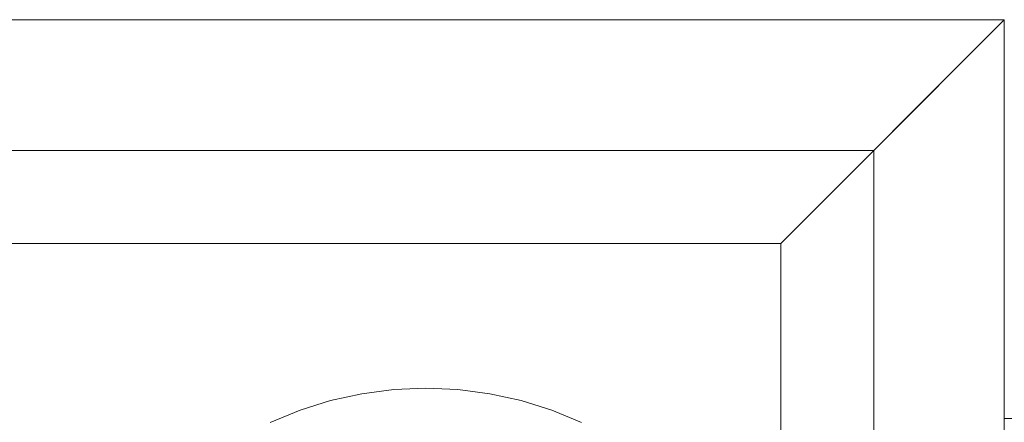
# Model space of a CAD drawing. Header units: millimetres. Extents: x 1865 to 2161, y 1201 to 1385.
# Tile 39 of 40: x 2087 to 2125, y 1370 to 1385. Entities that reach past the tile are written whole.
import ezdxf

# ---------------------------------------------------------------- set-up
doc = ezdxf.new("R2010")
doc.units = ezdxf.units.MM
doc.header["$LTSCALE"] = 25.4
doc.layers.add('Lighting-Moving Light', color=7, linetype='Continuous', lineweight=5)

# ---------------------------------------------------------------- blocks, each defined once
blk = doc.blocks.new('Group-1')
at = {"layer": 'Lighting-Moving Light', "color": 7, "linetype": 'Continuous', "lineweight": 5, "transparency": 33554687}
for points in [[(112, 92, -21.465), (-112, 92, -21.465), (-107.035, 87.035, -16.5), (107.035, 87.035, -16.5)], [(-112, 92, -99.966), (112, 92, -99.966), (103.5, 83.5, -108.466), (-103.5, 83.5, -108.466)], [(107.035, -87.035, -16.5), (112, -92, -21.465), (112, 92, -21.465), (107.035, 87.035, -16.5)], [(-107.035, -87.035, -16.5), (107.035, -87.035, -16.5), (107.035, 87.035, -16.5), (-107.035, 87.035, -16.5)], [(103.5, -83.5, -108.466), (-103.5, -83.5, -108.466), (-103.5, 83.5, -108.466), (103.5, 83.5, -108.466)], [(112, 76.845, -77.387), (112, 76.845, -47.544), (116.522, 76.805, -47.544), (116.522, 76.805, -77.387)]]:
    blk.add_3dface(points, dxfattribs=at)
for points, invisible_edges in [([(112, 92, -99.965), (112, 92, -99.966), (-112, 92, -99.966), (-112, 92, -99.965)], 8), ([(-112, 92, -21.465), (112, 92, -21.465), (112, 92, -99.965)], 8), ([(-112, 92, -99.965), (-112, 92, -21.465), (112, 92, -99.965)], 10), ([(112, -92, -99.966), (103.5, -83.5, -108.466), (103.5, 83.5, -108.466), (112, 92, -99.966)], 8), ([(112, 92, -99.965), (112, -92, -99.965), (112, -92, -99.966)], 8), ([(112, 92, -99.966), (112, 92, -99.965), (112, -92, -99.966)], 10), ([(112, 92, -99.965), (112, 76.845, -77.387), (112, 49.211, -77.387)], 9), ([(112, 49.211, -77.387), (112, -49.211, -47.544), (112, -49.211, -77.387), (112, 92, -99.965)], 13), ([(112, 92, -99.965), (112, 92, -21.465), (112, 76.845, -47.544), (112, 76.845, -77.387)], 10), ([(112, 92, -21.465), (112, -92, -21.465), (112, 49.211, -47.544), (112, 76.845, -47.544)], 10), ([(112, -49.211, -77.387), (112, -76.845, -77.387), (112, -92, -99.965), (112, 92, -99.965)], 10), ([(86.377, 77.523, -16.465), (87.569, 77.787, -16.465), (88.78, 77.947, -16.465), (90, 64, -16.465)], 12), ([(88.78, 77.947, -16.465), (87.569, 77.787, -16.465), (87.998, 75.353, -1.637), (88.995, 75.485, -1.637)], 10), ([(90, 78, -16.465), (88.78, 77.947, -16.465), (88.995, 75.485, -1.637), (90, 75.529, -1.637)], 10), ([(88.78, 77.947, -16.465), (90, 78, -16.465), (91.22, 77.947, -16.465), (90, 64, -16.465)], 12), ([(91.22, 77.947, -16.465), (90, 78, -16.465), (90, 75.529, -1.637), (91.005, 75.485, -1.637)], 10), ([(91.22, 77.947, -16.465), (92.431, 77.787, -16.465), (93.623, 77.523, -16.465), (90, 64, -16.465)], 12), ([(92.431, 77.787, -16.465), (91.22, 77.947, -16.465), (91.005, 75.485, -1.637), (92.002, 75.353, -1.637)], 10), ([(84.083, 76.688, -16.465), (85.212, 77.156, -16.465), (86.377, 77.523, -16.465), (90, 64, -16.465)], 12), ([(86.377, 77.523, -16.465), (85.212, 77.156, -16.465), (86.057, 74.833, -1.637), (87.016, 75.136, -1.637)], 10), ([(87.569, 77.787, -16.465), (86.377, 77.523, -16.465), (87.016, 75.136, -1.637), (87.998, 75.353, -1.637)], 10), ([(93.623, 77.523, -16.465), (94.788, 77.156, -16.465), (95.917, 76.688, -16.465), (90, 64, -16.465)], 12), ([(93.623, 77.523, -16.465), (92.431, 77.787, -16.465), (92.002, 75.353, -1.637), (92.984, 75.136, -1.637)], 10), ([(94.788, 77.156, -16.465), (93.623, 77.523, -16.465), (92.984, 75.136, -1.637), (93.943, 74.833, -1.637)], 10), ([(85.212, 77.156, -16.465), (84.083, 76.688, -16.465), (85.128, 74.448, -1.637), (86.057, 74.833, -1.637)], 10), ([(95.917, 76.688, -16.465), (94.788, 77.156, -16.465), (93.943, 74.833, -1.637), (94.872, 74.448, -1.637)], 10), ([(118.833, 49.092, -77.387), (112, 49.211, -77.387), (112, 76.845, -77.387), (116.522, 76.805, -77.387)], 8), ([(116.522, 76.805, -47.544), (112, 76.845, -47.544), (112, 49.211, -47.544), (118.833, 49.092, -47.544)], 8)]:
    blk.add_3dface(points, dxfattribs=dict(at, invisible_edges=invisible_edges))
at = {"layer": 'Lighting-Moving Light', "color": 0, "flags": 1}
for tag in ['Yoke', '3D_Symbol_Name', 'Weight', 'Weight', 'Wattage', 'Candlepower', 'Body', 'Model_Name', 'Beam_Angle', 'Field_Angle', 'Remarks', 'Beam_Angle_2', 'Field_Angle_2', 'Num_Channels', 'Frame_Size', 'Device_Type', 'FixtureID', 'Frame_Size', 'Base', 'Lens', 'Inst_Type', 'Lamp']:
    blk.add_attdef(tag, (-144.25, -164.904), '', height=0.18, dxfattribs=at)

msp = doc.modelspace()

# ---------------------------------------------------------------- block references
at = {"layer": 'Lighting-Moving Light', "color": 7, "transparency": 33554687}
msp.add_blockref('Group-1', (2012.623, 1292.88), dxfattribs=at)

doc.saveas('drawing.dxf')
